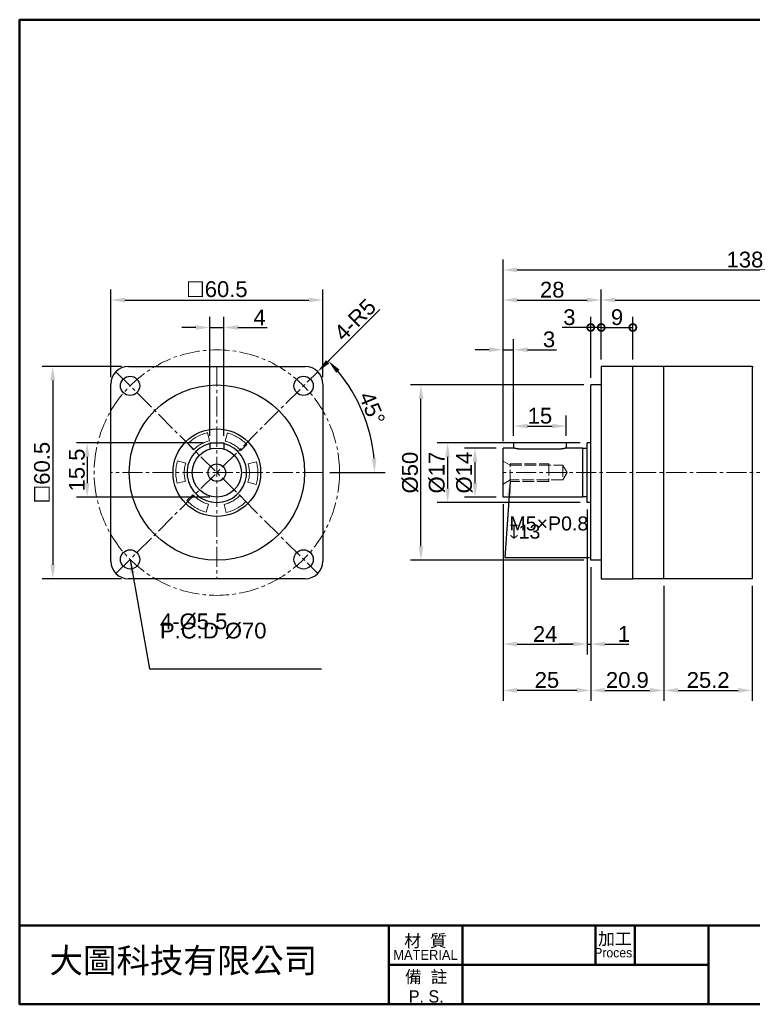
# Model space of a CAD drawing. Header units: millimetres. Extents: x 3192 to 3592, y 771 to 1052.
# Tile 1 of 5: x 3192 to 3401, y 771 to 1052. Entities that reach past the tile are written whole.
import ezdxf

# ---------------------------------------------------------------- set-up
doc = ezdxf.new("R2010")
doc.units = ezdxf.units.MM
doc.linetypes.add('CENTER2', pattern=[28.575, 19.05, -3.175, 3.175, -3.175])
doc.linetypes.add('DASHED', pattern=[0.2068, 0.1655, -0.0413])
for name, color, linetype, lineweight in [('中心線', 6, 'CENTER2', 5), ('剖面線', 2, 'DASHED', 5), ('圖框', 7, 'Continuous', 50), ('標註', 4, 'Continuous', 13), ('標註2', 3, 'Continuous', 13)]:
    doc.layers.add(name, color=color, linetype=linetype, lineweight=lineweight)
doc.layers.add('產品', color=7, linetype='Continuous')
doc.styles.get("Standard").update_dxf_attribs({"font": 'arial.ttf'})
doc.styles.add('預設-ISO', font='arial.ttf')
doc.dimstyles.new('yuetai', dxfattribs={"dimtxt": 4.5, "dimasz": 4, "dimexe": 3, "dimexo": 2, "dimtad": 1, "dimdsep": 46, "dimtxsty": 'Standard', "dimcen": 0, "dimadec": 0, "dimazin": 0, "dimtfac": 1, "dimtmove": 0, "dimatfit": 3, "dimfxl": 1, "dimarcsym": 0})

# ---------------------------------------------------------------- blocks, each defined once
blk = doc.blocks.new('標題欄框 下標註')
at = {"layer": '圖框'}
for p, q in [((2.28, 73.91), (2.28, 89.91)), ((77.28, 89.91), (77.28, 73.91)), ((92.28, 89.91), (92.28, 73.91)), ((119.28, 89.91), (119.28, 81.91)), ((127.28, 89.91), (127.28, 81.91)), ((142.28, 89.91), (142.28, 73.91)), ((77.28, 81.91), (142.28, 81.91))]:
    blk.add_line(p, q, dxfattribs=at)
for points in [[(2.28, 89.91), (287.28, 89.91), (287.28, 273.91), (2.28, 273.91)], [(287.28, 89.91), (2.28, 89.91), (2.28, 73.91), (287.28, 73.91)]]:
    blk.add_lwpolyline(points, close=True, dxfattribs=at)
at = {"layer": '圖框', "color": 7, "attachment_point": 5, "style": '預設-ISO'}
for s, insert, char_height, width, line_spacing_factor in [('\\f新細明體|b0|i0;\\H2.5000;材  質\\P\\f新細明體|b0|i0;\\H2.0000;MATERIAL', (84.75, 85.5), 3.5, 14.9029, 0.74878), ('{\\fPMingLiU|b0|i0|c136|p18;\\H0.71429x;加工\\P\\fPMingLiU|b0|i0|c0|p18;\\H0.76x;Proces.}', (123.25, 85.94), 3.5, 7.8869, 0.74878), ('\\f新細明體|b0|i0;\\H2.5000;備  註\\PP. S.', (84.9, 77.49), 2.5, 15.0412, 0.958537)]:
    blk.add_mtext(s, dxfattribs=dict(at, insert=insert, char_height=char_height, width=width, line_spacing_factor=line_spacing_factor))
blk = doc.blocks.new('*D8')
at = {"layer": 'Defpoints', "color": 0, "transparency": 16777216}
for p in [(3375.66, 892.38), (3400.86, 892.38), (3400.86, 860.54)]:
    blk.add_point(p, dxfattribs=at)
at = {"layer": '標註2', "color": 0, "lineweight": -2, "transparency": 16777216}
for p, q in [((3375.66, 890.38), (3375.66, 857.54)), ((3400.86, 890.38), (3400.86, 857.54)), ((3379.66, 860.54), (3396.86, 860.54))]:
    blk.add_line(p, q, dxfattribs=at)
at = {"layer": '標註2', "color": 0, "transparency": 16777216}
for points in [[(3379.66, 861.21), (3379.66, 859.88), (3375.66, 860.54)], [(3396.86, 861.21), (3396.86, 859.88), (3400.86, 860.54)]]:
    blk.add_solid(points, dxfattribs=at)
at = {"layer": '標註2', "color": 0, "transparency": 16777216, "insert": (3388.26, 863.47), "char_height": 4.5, "attachment_point": 5}
blk.add_mtext('25.2', dxfattribs=at)
blk = doc.blocks.new('*D13')
at = {"layer": 'Defpoints', "color": 0, "transparency": 16777216}
for p in [(3357.76, 971.85), (3357.76, 952.88), (3329.76, 929.63)]:
    blk.add_point(p, dxfattribs=at)
at = {"layer": '標註', "color": 0, "lineweight": -2, "transparency": 16777216}
for p, q in [((3329.76, 931.63), (3329.76, 974.85)), ((3357.76, 954.88), (3357.76, 974.85)), ((3333.76, 971.85), (3353.76, 971.85))]:
    blk.add_line(p, q, dxfattribs=at)
at = {"layer": '標註', "color": 0, "transparency": 16777216}
for points in [[(3333.76, 972.52), (3333.76, 971.19), (3329.76, 971.85)], [(3353.76, 972.52), (3353.76, 971.19), (3357.76, 971.85)]]:
    blk.add_solid(points, dxfattribs=at)
at = {"layer": '標註', "color": 0, "transparency": 16777216, "insert": (3343.76, 974.78), "char_height": 4.5, "attachment_point": 5}
blk.add_mtext('28', dxfattribs=at)
blk = doc.blocks.new('*D14')
at = {"layer": 'Defpoints', "color": 0, "transparency": 16777216}
for p in [(3467.76, 980.44), (3467.76, 952.88), (3329.76, 929.63)]:
    blk.add_point(p, dxfattribs=at)
at = {"layer": '標註', "color": 0, "lineweight": -2, "transparency": 16777216}
for p, q in [((3329.76, 931.63), (3329.76, 983.44)), ((3467.76, 954.88), (3467.76, 983.44)), ((3333.76, 980.44), (3463.76, 980.44))]:
    blk.add_line(p, q, dxfattribs=at)
at = {"layer": '標註', "color": 0, "transparency": 16777216}
for points in [[(3333.76, 981.11), (3333.76, 979.77), (3329.76, 980.44)], [(3463.76, 981.11), (3463.76, 979.77), (3467.76, 980.44)]]:
    blk.add_solid(points, dxfattribs=at)
at = {"layer": '標註', "color": 0, "transparency": 16777216, "insert": (3398.76, 983.36), "char_height": 4.5, "attachment_point": 5}
blk.add_mtext('138', dxfattribs=at)
blk = doc.blocks.new('*D15')
at = {"layer": 'Defpoints', "color": 0, "transparency": 16777216}
for p in [(3467.76, 971.85), (3357.76, 952.88), (3467.76, 952.88)]:
    blk.add_point(p, dxfattribs=at)
at = {"layer": '標註', "color": 0, "lineweight": -2, "transparency": 16777216}
for p, q in [((3357.76, 954.88), (3357.76, 974.85)), ((3467.76, 954.88), (3467.76, 974.85)), ((3361.76, 971.85), (3463.76, 971.85))]:
    blk.add_line(p, q, dxfattribs=at)
at = {"layer": '標註', "color": 0, "transparency": 16777216}
for points in [[(3361.76, 972.52), (3361.76, 971.19), (3357.76, 971.85)], [(3463.76, 972.52), (3463.76, 971.19), (3467.76, 971.85)]]:
    blk.add_solid(points, dxfattribs=at)
at = {"layer": '標註', "color": 0, "transparency": 16777216, "insert": (3412.76, 974.78), "char_height": 4.5, "attachment_point": 5}
blk.add_mtext('110', dxfattribs=at)
blk = doc.blocks.new('*D19')
at = {"layer": 'Defpoints', "color": 0, "transparency": 16777216}
for p in [(3332.76, 957.68), (3329.76, 929.63), (3332.76, 931.13)]:
    blk.add_point(p, dxfattribs=at)
at = {"layer": '標註', "color": 0, "lineweight": -2, "transparency": 16777216}
for p, q in [((3329.76, 931.63), (3329.76, 960.68)), ((3332.76, 933.13), (3332.76, 960.68)), ((3325.76, 957.68), (3321.76, 957.68)), ((3329.76, 957.68), (3332.76, 957.68)), ((3336.76, 957.68), (3344.96, 957.68))]:
    blk.add_line(p, q, dxfattribs=at)
at = {"layer": '標註', "color": 0, "transparency": 16777216}
for points in [[(3325.76, 958.35), (3325.76, 957.01), (3329.76, 957.68)], [(3336.76, 958.35), (3336.76, 957.01), (3332.76, 957.68)]]:
    blk.add_solid(points, dxfattribs=at)
at = {"layer": '標註', "color": 0, "transparency": 16777216, "insert": (3342.86, 960.6), "char_height": 4.5, "attachment_point": 5}
blk.add_mtext('3', dxfattribs=at)
blk = doc.blocks.new('_DotSmall')
at = {"color": 0, "linetype": 'ByBlock', "const_width": 0.5}
blk.add_lwpolyline([(-0.0625, 0, 1), (0.0625, 0, 1)], format="xyb", close=True, dxfattribs=at)
blk = doc.blocks.new('*D20')
at = {"layer": 'Defpoints', "color": 0, "transparency": 16777216}
for p in [(3354.76, 964.02), (3357.76, 952.88), (3354.76, 947.63)]:
    blk.add_point(p, dxfattribs=at)
at = {"layer": '標註', "color": 0, "lineweight": -2, "transparency": 16777216}
for p, q in [((3354.76, 949.63), (3354.76, 967.02)), ((3357.76, 954.88), (3357.76, 967.02)), ((3354.76, 964.02), (3346.56, 964.02)), ((3357.76, 964.02), (3354.76, 964.02))]:
    blk.add_line(p, q, dxfattribs=at)
at = {"layer": '標註', "color": 0, "lineweight": -2, "transparency": 16777216, "xscale": 4, "yscale": 4, "zscale": 4, "rotation": 180}
blk.add_blockref('_DotSmall', (3354.76, 964.02), dxfattribs=at)
at = {"layer": '標註', "color": 0, "lineweight": -2, "transparency": 16777216, "xscale": 4, "yscale": 4, "zscale": 4}
blk.add_blockref('_DotSmall', (3357.76, 964.02), dxfattribs=at)
at = {"layer": '標註', "color": 0, "transparency": 16777216, "insert": (3348.66, 966.94), "char_height": 4.5, "attachment_point": 5}
blk.add_mtext('3', dxfattribs=at)
blk = doc.blocks.new('*D21')
at = {"layer": 'Defpoints', "color": 0, "transparency": 16777216}
for p in [(3366.76, 964.02), (3357.76, 952.88), (3366.76, 952.88)]:
    blk.add_point(p, dxfattribs=at)
at = {"layer": '標註', "color": 0, "lineweight": -2, "transparency": 16777216}
for p, q in [((3357.76, 954.88), (3357.76, 967.02)), ((3366.76, 954.88), (3366.76, 967.02)), ((3357.76, 964.02), (3366.76, 964.02))]:
    blk.add_line(p, q, dxfattribs=at)
at = {"layer": '標註', "color": 0, "lineweight": -2, "transparency": 16777216, "xscale": 4, "yscale": 4, "zscale": 4, "rotation": 180}
blk.add_blockref('_DotSmall', (3357.76, 964.02), dxfattribs=at)
at = {"layer": '標註', "color": 0, "lineweight": -2, "transparency": 16777216, "xscale": 4, "yscale": 4, "zscale": 4}
blk.add_blockref('_DotSmall', (3366.76, 964.02), dxfattribs=at)
at = {"layer": '標註', "color": 0, "transparency": 16777216, "insert": (3362.26, 966.94), "char_height": 4.5, "attachment_point": 5}
blk.add_mtext('9', dxfattribs=at)
blk = doc.blocks.new('*D22')
at = {"layer": 'Defpoints', "color": 0, "transparency": 16777216}
for p in [(3353.76, 931.13), (3313.93, 914.13), (3353.76, 914.13)]:
    blk.add_point(p, dxfattribs=at)
at = {"layer": '標註', "color": 0, "lineweight": -2, "transparency": 16777216}
for p, q in [((3351.76, 931.13), (3310.93, 931.13)), ((3313.93, 927.13), (3313.93, 918.13)), ((3351.76, 914.13), (3310.93, 914.13))]:
    blk.add_line(p, q, dxfattribs=at)
at = {"layer": '標註', "color": 0, "transparency": 16777216}
for points in [[(3313.26, 927.13), (3314.59, 927.13), (3313.93, 931.13)], [(3313.26, 918.13), (3314.59, 918.13), (3313.93, 914.13)]]:
    blk.add_solid(points, dxfattribs=at)
at = {"layer": '標註', "color": 0, "transparency": 16777216, "insert": (3310.88, 922.63), "char_height": 4.5, "attachment_point": 5, "rotation": 90}
blk.add_mtext('Ø17', dxfattribs=at)
blk = doc.blocks.new('*D25')
at = {"layer": 'Defpoints', "color": 0, "transparency": 16777216}
for p in [(3321.74, 929.63), (3329.76, 929.63), (3329.76, 915.63)]:
    blk.add_point(p, dxfattribs=at)
at = {"layer": '標註', "color": 0, "lineweight": -2, "transparency": 16777216}
for p, q in [((3327.76, 929.63), (3318.74, 929.63)), ((3321.74, 919.63), (3321.74, 925.63)), ((3327.76, 915.63), (3318.74, 915.63))]:
    blk.add_line(p, q, dxfattribs=at)
at = {"layer": '標註', "color": 0, "transparency": 16777216}
for points in [[(3321.07, 925.63), (3322.41, 925.63), (3321.74, 929.63)], [(3321.07, 919.63), (3322.41, 919.63), (3321.74, 915.63)]]:
    blk.add_solid(points, dxfattribs=at)
at = {"layer": '標註', "color": 0, "transparency": 16777216, "insert": (3318.69, 922.63), "char_height": 4.5, "attachment_point": 5, "rotation": 90}
blk.add_mtext('Ø14', dxfattribs=at)
blk = doc.blocks.new('*D26')
at = {"layer": 'Defpoints', "color": 0, "transparency": 16777216}
for p in [(3306.31, 947.63), (3354.76, 947.63), (3354.76, 897.63)]:
    blk.add_point(p, dxfattribs=at)
at = {"layer": '標註', "color": 0, "lineweight": -2, "transparency": 16777216}
for p, q in [((3352.76, 947.63), (3303.31, 947.63)), ((3306.31, 901.63), (3306.31, 943.63)), ((3352.76, 897.63), (3303.31, 897.63))]:
    blk.add_line(p, q, dxfattribs=at)
at = {"layer": '標註', "color": 0, "transparency": 16777216}
for points in [[(3305.64, 943.63), (3306.98, 943.63), (3306.31, 947.63)], [(3305.64, 901.63), (3306.98, 901.63), (3306.31, 897.63)]]:
    blk.add_solid(points, dxfattribs=at)
at = {"layer": '標註', "color": 0, "transparency": 16777216, "insert": (3303.26, 922.63), "char_height": 4.5, "attachment_point": 5, "rotation": 90}
blk.add_mtext('Ø50', dxfattribs=at)
blk = doc.blocks.new('*D27')
at = {"layer": 'Defpoints', "color": 0, "transparency": 16777216}
for p in [(3354.76, 897.63), (3375.66, 892.38), (3375.66, 860.54)]:
    blk.add_point(p, dxfattribs=at)
at = {"layer": '標註2', "color": 0, "lineweight": -2, "transparency": 16777216}
for p, q in [((3354.76, 895.63), (3354.76, 857.54)), ((3375.66, 890.38), (3375.66, 857.54)), ((3358.76, 860.54), (3371.66, 860.54))]:
    blk.add_line(p, q, dxfattribs=at)
at = {"layer": '標註2', "color": 0, "transparency": 16777216}
for points in [[(3358.76, 861.21), (3358.76, 859.88), (3354.76, 860.54)], [(3371.66, 861.21), (3371.66, 859.88), (3375.66, 860.54)]]:
    blk.add_solid(points, dxfattribs=at)
at = {"layer": '標註2', "color": 0, "transparency": 16777216, "insert": (3365.21, 863.47), "char_height": 4.5, "attachment_point": 5}
blk.add_mtext('20.9', dxfattribs=at)
blk = doc.blocks.new('*D28')
at = {"layer": 'Defpoints', "color": 0, "transparency": 16777216}
for p in [(3329.76, 915.63), (3354.76, 897.63), (3329.76, 860.54)]:
    blk.add_point(p, dxfattribs=at)
at = {"layer": '標註2', "color": 0, "lineweight": -2, "transparency": 16777216}
for p, q in [((3329.76, 913.63), (3329.76, 857.54)), ((3354.76, 895.63), (3354.76, 857.54)), ((3350.76, 860.54), (3333.76, 860.54))]:
    blk.add_line(p, q, dxfattribs=at)
at = {"layer": '標註2', "color": 0, "transparency": 16777216}
for points in [[(3333.76, 861.21), (3333.76, 859.88), (3329.76, 860.54)], [(3350.76, 861.21), (3350.76, 859.88), (3354.76, 860.54)]]:
    blk.add_solid(points, dxfattribs=at)
at = {"layer": '標註2', "color": 0, "transparency": 16777216, "insert": (3342.26, 863.47), "char_height": 4.5, "attachment_point": 5}
blk.add_mtext('25', dxfattribs=at)
blk = doc.blocks.new('*D29')
at = {"layer": 'Defpoints', "color": 0, "transparency": 16777216}
for p in [(3329.76, 915.63), (3353.76, 914.13), (3353.76, 873.73)]:
    blk.add_point(p, dxfattribs=at)
at = {"layer": '標註', "color": 0, "lineweight": -2, "transparency": 16777216}
for p, q in [((3329.76, 913.63), (3329.76, 870.73)), ((3353.76, 912.13), (3353.76, 870.73)), ((3333.76, 873.73), (3349.76, 873.73))]:
    blk.add_line(p, q, dxfattribs=at)
at = {"layer": '標註', "color": 0, "transparency": 16777216}
for points in [[(3333.76, 874.4), (3333.76, 873.07), (3329.76, 873.73)], [(3349.76, 874.4), (3349.76, 873.07), (3353.76, 873.73)]]:
    blk.add_solid(points, dxfattribs=at)
at = {"layer": '標註', "color": 0, "transparency": 16777216, "insert": (3341.76, 876.62), "char_height": 4.5, "attachment_point": 5}
blk.add_mtext('24', dxfattribs=at)
blk = doc.blocks.new('*D30')
at = {"layer": 'Defpoints', "color": 0, "transparency": 16777216}
for p in [(3353.76, 914.13), (3354.76, 897.63), (3354.76, 873.73)]:
    blk.add_point(p, dxfattribs=at)
at = {"layer": '標註', "color": 0, "lineweight": -2, "transparency": 16777216}
for p, q in [((3353.76, 912.13), (3353.76, 870.73)), ((3354.76, 895.63), (3354.76, 870.73)), ((3349.76, 873.73), (3345.76, 873.73)), ((3353.76, 873.73), (3354.76, 873.73)), ((3358.76, 873.73), (3365.67, 873.73))]:
    blk.add_line(p, q, dxfattribs=at)
at = {"layer": '標註', "color": 0, "transparency": 16777216}
for points in [[(3349.76, 874.4), (3349.76, 873.07), (3353.76, 873.73)], [(3358.76, 874.4), (3358.76, 873.07), (3354.76, 873.73)]]:
    blk.add_solid(points, dxfattribs=at)
at = {"layer": '標註', "color": 0, "transparency": 16777216, "insert": (3364.21, 876.62), "char_height": 4.5, "attachment_point": 5}
blk.add_mtext('1', dxfattribs=at)
blk = doc.blocks.new('*D32')
at = {"layer": 'Defpoints', "color": 0, "transparency": 16777216}
for p in [(3276.86, 951.42), (3273.33, 947.88)]:
    blk.add_point(p, dxfattribs=at)
at = {"layer": '標註', "color": 0, "lineweight": -2, "transparency": 16777216}
blk.add_line((3294.61, 969.16), (3279.69, 954.25), dxfattribs=at)
at = {"layer": '標註', "color": 0, "transparency": 16777216}
blk.add_solid([(3279.22, 954.72), (3280.16, 953.78), (3276.86, 951.42)], dxfattribs=at)
at = {"layer": '標註', "color": 0, "transparency": 16777216, "insert": (3281.08, 963), "char_height": 4.5, "attachment_point": 1, "rotation": 45}
blk.add_mtext('4-R5', dxfattribs=at)
blk = doc.blocks.new('*D33')
at = {"layer": 'Defpoints', "color": 0, "transparency": 16777216}
for p in [(3276.86, 951.42), (3291.58, 934.29), (3217.83, 922.63), (3278.33, 922.63), (3219.29, 893.85)]:
    blk.add_point(p, dxfattribs=at)
at = {"layer": '標註', "color": 0, "lineweight": -2, "transparency": 16777216}
for p, q in [((3278.28, 952.83), (3282.04, 956.6)), ((3280.33, 922.63), (3296.11, 922.63))]:
    blk.add_line(p, q, dxfattribs=at)
blk.add_arc((3248.08, 922.63), 45.03, 5.0909, 39.9091, dxfattribs=at)
at = {"layer": '標註', "color": 0, "transparency": 16777216}
for points in [[(3282.13, 951.08), (3283.11, 951.98), (3279.92, 954.48)], [(3293.6, 926.66), (3292.27, 926.6), (3293.11, 922.63)]]:
    blk.add_solid(points, dxfattribs=at)
at = {"layer": '標註', "color": 0, "transparency": 16777216, "insert": (3292.37, 940.98), "char_height": 4.5, "attachment_point": 5, "rotation": 292.5}
blk.add_mtext('45°', dxfattribs=at)
blk = doc.blocks.new('*D34')
at = {"layer": 'Defpoints', "color": 0, "transparency": 16777216}
for p in [(3278.33, 971.85), (3217.83, 947.88), (3278.33, 947.88)]:
    blk.add_point(p, dxfattribs=at)
at = {"layer": '標註', "color": 0, "lineweight": -2, "transparency": 16777216}
for p, q in [((3217.83, 949.88), (3217.83, 974.85)), ((3278.33, 949.88), (3278.33, 974.85)), ((3221.83, 971.85), (3274.33, 971.85))]:
    blk.add_line(p, q, dxfattribs=at)
at = {"layer": '標註', "color": 0, "transparency": 16777216}
for points in [[(3221.83, 972.52), (3221.83, 971.19), (3217.83, 971.85)], [(3274.33, 972.52), (3274.33, 971.19), (3278.33, 971.85)]]:
    blk.add_solid(points, dxfattribs=at)
at = {"layer": '標註', "color": 0, "transparency": 16777216, "insert": (3248.08, 974.92), "char_height": 4.5, "attachment_point": 5}
blk.add_mtext('☐60.5', dxfattribs=at)
blk = doc.blocks.new('*D35')
at = {"layer": 'Defpoints', "color": 0, "transparency": 16777216}
for p in [(3222.83, 952.88), (3201.26, 892.38), (3222.83, 892.38)]:
    blk.add_point(p, dxfattribs=at)
at = {"layer": '標註', "color": 0, "lineweight": -2, "transparency": 16777216}
for p, q in [((3220.83, 952.88), (3198.26, 952.88)), ((3201.26, 948.88), (3201.26, 896.38)), ((3220.83, 892.38), (3198.26, 892.38))]:
    blk.add_line(p, q, dxfattribs=at)
at = {"layer": '標註', "color": 0, "transparency": 16777216}
for points in [[(3200.6, 948.88), (3201.93, 948.88), (3201.26, 952.88)], [(3200.6, 896.38), (3201.93, 896.38), (3201.26, 892.38)]]:
    blk.add_solid(points, dxfattribs=at)
at = {"layer": '標註', "color": 0, "transparency": 16777216, "insert": (3198.2, 922.63), "char_height": 4.5, "attachment_point": 5, "rotation": 90}
blk.add_mtext('☐60.5', dxfattribs=at)
blk = doc.blocks.new('*D36')
at = {"layer": 'Defpoints', "color": 0, "transparency": 16777216}
for p in [(3250.08, 964.02), (3246.08, 931.13), (3250.08, 931.13)]:
    blk.add_point(p, dxfattribs=at)
at = {"layer": '標註', "color": 0, "lineweight": -2, "transparency": 16777216}
for p, q in [((3246.08, 933.13), (3246.08, 967.02)), ((3250.08, 933.13), (3250.08, 967.02)), ((3242.08, 964.02), (3238.08, 964.02)), ((3246.08, 964.02), (3250.08, 964.02)), ((3254.08, 964.02), (3262.44, 964.02))]:
    blk.add_line(p, q, dxfattribs=at)
at = {"layer": '標註', "color": 0, "transparency": 16777216}
for points in [[(3242.08, 964.69), (3242.08, 963.35), (3246.08, 964.02)], [(3254.08, 964.69), (3254.08, 963.35), (3250.08, 964.02)]]:
    blk.add_solid(points, dxfattribs=at)
at = {"layer": '標註', "color": 0, "transparency": 16777216, "insert": (3260.26, 966.89), "char_height": 4.5, "attachment_point": 5}
blk.add_mtext('4', dxfattribs=at)
blk = doc.blocks.new('*D37')
at = {"layer": 'Defpoints', "color": 0, "transparency": 16777216}
for p in [(3246.08, 931.13), (3211.08, 915.63), (3248.08, 915.63)]:
    blk.add_point(p, dxfattribs=at)
at = {"layer": '標註', "color": 0, "lineweight": -2, "transparency": 16777216}
for p, q in [((3244.08, 931.13), (3208.08, 931.13)), ((3211.08, 927.13), (3211.08, 919.63)), ((3246.08, 915.63), (3208.08, 915.63))]:
    blk.add_line(p, q, dxfattribs=at)
at = {"layer": '標註', "color": 0, "transparency": 16777216}
for points in [[(3210.41, 927.13), (3211.74, 927.13), (3211.08, 931.13)], [(3210.41, 919.63), (3211.74, 919.63), (3211.08, 915.63)]]:
    blk.add_solid(points, dxfattribs=at)
at = {"layer": '標註', "color": 0, "transparency": 16777216, "insert": (3208.15, 923.38), "char_height": 4.5, "attachment_point": 5, "rotation": 90}
blk.add_mtext('15.5', dxfattribs=at)
blk = doc.blocks.new('*D38')
at = {"layer": 'Defpoints', "color": 0, "transparency": 16777216}
for p in [(3347.76, 935.9), (3332.76, 931.13), (3347.76, 931.13)]:
    blk.add_point(p, dxfattribs=at)
at = {"layer": '標註', "color": 0, "lineweight": -2, "transparency": 16777216}
for p, q in [((3332.76, 933.13), (3332.76, 938.9)), ((3347.76, 933.13), (3347.76, 938.9)), ((3336.76, 935.9), (3343.76, 935.9))]:
    blk.add_line(p, q, dxfattribs=at)
at = {"layer": '標註', "color": 0, "transparency": 16777216}
for points in [[(3336.76, 936.57), (3336.76, 935.24), (3332.76, 935.9)], [(3343.76, 936.57), (3343.76, 935.24), (3347.76, 935.9)]]:
    blk.add_solid(points, dxfattribs=at)
at = {"layer": '標註', "color": 0, "transparency": 16777216, "insert": (3340.26, 938.83), "char_height": 4.5, "attachment_point": 5}
blk.add_mtext('15', dxfattribs=at)

msp = doc.modelspace()

# ---------------------------------------------------------------- linework, layer by layer
at = {"layer": '中心線', "ltscale": 0.3}
for p, q in [((3248.077, 952.884), (3248.077, 892.384)), ((3219.292, 893.848), (3276.863, 951.419)), ((3219.292, 951.419), (3276.863, 893.848)), ((3278.327, 922.634), (3217.827, 922.634)), ((3467.76, 922.634), (3329.76, 922.634))]:
    msp.add_line(p, q, dxfattribs=at)
msp.add_circle((3248.077, 922.634), 35, dxfattribs=at)
at = {"layer": '剖面線', "ltscale": 20}
for p, q in [((3329.76, 925.884), (3331.751, 924.734)), ((3329.76, 919.384), (3329.76, 925.884)), ((3331.751, 920.134), (3331.751, 925.134)), ((3331.751, 925.134), (3342.76, 925.134)), ((3331.751, 924.734), (3346.76, 924.734)), ((3342.76, 925.134), (3342.76, 920.134)), ((3346.76, 924.701), (3348.001, 922.634)), ((3346.76, 924.701), (3346.76, 920.567)), ((3348.001, 922.634), (3346.76, 920.567)), ((3331.751, 920.534), (3329.76, 919.384)), ((3346.76, 920.534), (3331.751, 920.534)), ((3342.76, 920.134), (3331.751, 920.134))]:
    msp.add_line(p, q, dxfattribs=at)
at = {"layer": '產品'}
for p, q in [((3222.827, 952.884), (3273.327, 952.884)), ((3366.76, 952.884), (3357.76, 952.884)), ((3357.76, 952.884), (3357.76, 892.384)), ((3366.76, 892.384), (3366.76, 952.884)), ((3375.66, 952.884), (3366.76, 952.884)), ((3375.66, 892.384), (3375.66, 952.884)), ((3400.86, 952.884), (3375.66, 952.884)), ((3400.86, 952.884), (3401.06, 952.884)), ((3400.86, 952.884), (3400.86, 892.384)), ((3217.827, 897.384), (3217.827, 947.884)), ((3278.327, 947.884), (3278.327, 897.384)), ((3354.76, 897.634), (3354.76, 947.634)), ((3357.76, 947.634), (3354.76, 947.634)), ((3246.077, 931.134), (3250.077, 931.134)), ((3246.077, 931.134), (3246.077, 929.342)), ((3250.077, 931.134), (3250.077, 929.342)), ((3329.76, 915.634), (3329.76, 929.634)), ((3332.76, 929.634), (3329.76, 929.634)), ((3347.759, 931.134), (3332.76, 931.134)), ((3332.76, 931.134), (3332.76, 929.634)), ((3347.759, 931.134), (3347.759, 929.634)), ((3352.433, 929.634), (3347.76, 929.634)), ((3352.433, 929.634), (3352.433, 915.634)), ((3353.76, 929.534), (3352.433, 929.534)), ((3353.76, 914.134), (3353.76, 931.134)), ((3354.76, 931.134), (3353.76, 931.134)), ((3345.76, 929.342), (3334.76, 929.342)), ((3352.433, 915.634), (3329.76, 915.634)), ((3353.76, 915.734), (3352.433, 915.734)), ((3354.76, 914.134), (3353.76, 914.134)), ((3357.76, 897.634), (3354.76, 897.634)), ((3273.327, 892.384), (3222.827, 892.384)), ((3357.76, 892.384), (3366.76, 892.384)), ((3375.66, 892.384), (3366.76, 892.384)), ((3400.86, 892.384), (3375.66, 892.384))]:
    msp.add_line(p, q, dxfattribs=at)
at = {"layer": '產品', "lineweight": 5}
for p, q in [((3245.424, 934.029), (3246.009, 931.698)), ((3250.435, 931.636), (3251.092, 933.939)), ((3241.464, 929.173), (3239.794, 930.897)), ((3256.619, 930.63), (3254.895, 928.959)), ((3236.882, 926.033), (3239.19, 925.375)), ((3257.047, 925.091), (3259.375, 925.676)), ((3239.108, 920.176), (3236.78, 919.592)), ((3259.273, 919.235), (3256.964, 919.893)), ((3239.536, 914.638), (3241.26, 916.308)), ((3254.69, 916.095), (3256.36, 914.371)), ((3245.721, 913.637), (3245.063, 911.329)), ((3250.731, 911.239), (3250.147, 913.567))]:
    msp.add_line(p, q, dxfattribs=at)
at = {"layer": '產品', "flags": 128}
for points in [[(3334.76, 929.342), (3334.632, 929.343), (3334.503, 929.347), (3334.373, 929.353), (3334.244, 929.362), (3334.117, 929.373), (3333.992, 929.386), (3333.871, 929.401), (3333.754, 929.417), (3333.643, 929.434), (3333.537, 929.453), (3333.438, 929.471), (3333.345, 929.489), (3333.259, 929.508), (3333.177, 929.526), (3333.101, 929.544), (3333.031, 929.561), (3332.968, 929.577), (3332.913, 929.592), (3332.866, 929.604), (3332.827, 929.615), (3332.798, 929.623), (3332.776, 929.629), (3332.764, 929.633), (3332.76, 929.634)], [(3347.76, 929.634), (3347.755, 929.633), (3347.743, 929.629), (3347.721, 929.623), (3347.692, 929.615), (3347.653, 929.604), (3347.606, 929.592), (3347.551, 929.577), (3347.488, 929.561), (3347.418, 929.544), (3347.342, 929.526), (3347.26, 929.508), (3347.174, 929.489), (3347.081, 929.471), (3346.982, 929.453), (3346.876, 929.434), (3346.765, 929.417), (3346.648, 929.401), (3346.527, 929.386), (3346.402, 929.373), (3346.275, 929.362), (3346.146, 929.353), (3346.016, 929.347), (3345.887, 929.343), (3345.76, 929.342)]]:
    msp.add_lwpolyline(points, dxfattribs=at)
at = {"layer": '產品'}
for centre, radius in [((3223.329, 947.383), 2.75), ((3272.826, 947.383), 2.75), ((3248.077, 922.634), 25), ((3248.077, 922.634), 12.5), ((3248.077, 922.634), 7), ((3248.077, 922.634), 2.5), ((3223.329, 897.885), 2.75), ((3272.826, 897.885), 2.75)]:
    msp.add_circle(centre, radius, dxfattribs=at)
for centre, radius, start, end in [((3222.827, 947.884), 5, 90, 180), ((3273.327, 947.884), 5, 0, 90), ((3248.077, 922.634), 8.5, 103.60827, 76.39173), ((3222.827, 897.384), 5, 180, 270), ((3273.327, 897.384), 5, 270, 0)]:
    msp.add_arc(centre, radius, start, end, dxfattribs=at)
at = {"layer": '產品', "lineweight": 5}
for points, knots in [([(3239.794, 930.897), (3240.194, 931.267), (3240.992, 932.007), (3242.373, 932.886), (3243.848, 933.596), (3244.898, 933.885), (3245.424, 934.029)], [0, 0, 0, 0, 0.2499579, 0.4999992, 0.749958, 1, 1, 1, 1]), ([(3251.092, 933.939), (3251.612, 933.778), (3252.652, 933.456), (3254.104, 932.7), (3255.457, 931.777), (3256.231, 931.012), (3256.619, 930.63)], [0, 0, 0, 0, 0.2499579, 0.4999992, 0.7499579, 1, 1, 1, 1]), ([(3246.009, 931.698), (3245.494, 931.576), (3244.6, 931.291), (3243.543, 930.784), (3242.428, 930.073), (3241.786, 929.473), (3241.464, 929.173)], [0.08464001, 0.08464001, 0.08464001, 0.08464001, 0.24994788, 0.49999894, 0.74994794, 1, 1, 1, 1]), ([(3254.895, 928.959), (3254.583, 929.269), (3253.96, 929.889), (3252.868, 930.636), (3251.74, 931.222), (3250.894, 931.507), (3250.435, 931.636)], [0, 0, 0, 0, 0.24994789, 0.4999989, 0.749948, 0.9715878, 0.9715878, 0.9715878, 0.9715878]), ([(3236.78, 919.592), (3236.659, 920.123), (3236.417, 921.185), (3236.346, 922.82), (3236.469, 924.453), (3236.744, 925.506), (3236.882, 926.033)], [0, 0, 0, 0, 0.2499579, 0.4999991, 0.7499579, 1, 1, 1, 1]), ([(3239.19, 925.375), (3239.078, 924.95), (3238.852, 924.1), (3238.752, 922.782), (3238.81, 921.461), (3239.009, 920.605), (3239.108, 920.176)], [0, 0, 0, 0, 0.2499479, 0.4999989, 0.7499479, 1, 1, 1, 1]), ([(3256.964, 919.893), (3257.077, 920.317), (3257.302, 921.167), (3257.403, 922.485), (3257.344, 923.806), (3257.146, 924.663), (3257.047, 925.091)], [0, 0, 0, 0, 0.2499479, 0.4999989, 0.7499479, 1, 1, 1, 1]), ([(3259.375, 925.676), (3259.496, 925.145), (3259.737, 924.083), (3259.808, 922.448), (3259.685, 920.815), (3259.41, 919.761), (3259.273, 919.235)], [0, 0, 0, 0, 0.2499579, 0.4999991, 0.7499579, 1, 1, 1, 1]), ([(3241.26, 916.308), (3241.571, 915.998), (3242.195, 915.378), (3243.286, 914.632), (3244.459, 914.022), (3245.3, 913.766), (3245.721, 913.637)], [0, 0, 0, 0, 0.2499479, 0.4999989, 0.749948, 1, 1, 1, 1]), ([(3250.147, 913.567), (3250.571, 913.682), (3251.42, 913.912), (3252.611, 914.484), (3253.726, 915.195), (3254.369, 915.795), (3254.69, 916.095)], [0, 0, 0, 0, 0.2499479, 0.4999989, 0.7499479, 1, 1, 1, 1]), ([(3245.063, 911.329), (3244.543, 911.49), (3243.502, 911.811), (3242.051, 912.568), (3240.698, 913.49), (3239.923, 914.255), (3239.536, 914.638)], [0, 0, 0, 0, 0.2499579, 0.4999992, 0.7499579, 1, 1, 1, 1]), ([(3256.36, 914.371), (3255.961, 914.001), (3255.162, 913.261), (3253.781, 912.382), (3252.306, 911.672), (3251.256, 911.383), (3250.731, 911.239)], [0, 0, 0, 0, 0.2499579, 0.4999992, 0.749958, 1, 1, 1, 1])]:
    msp.add_open_spline(points, degree=3, knots=knots, dxfattribs=at)

# ---------------------------------------------------------------- block references
at = {"layer": '圖框', "xscale": 1.403916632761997, "yscale": 1.403916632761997, "zscale": 1.403916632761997}
msp.add_blockref('標題欄框 下標註', (3188.62, 667.248), dxfattribs=at)

# ---------------------------------------------------------------- texts
at = {"layer": '標註', "attachment_point": 1, "line_spacing_factor": 0.351155}
for s, insert, char_height, width in [('\\pxsa1;M5×P0.8\\P{\\fAIGDT|b0|i0|c2|p2;x}13', (3331.544, 910.144), 4, 25.0524), ('\\pxsa0.25;4-Ø5.5\\PP.C.D Ø70', (3231.854, 882.469), 4.5, 47.34105)]:
    msp.add_mtext(s, dxfattribs=dict(at, insert=insert, char_height=char_height, width=width))
at = {"layer": '產品', "insert": (3200.329, 786.992), "char_height": 7, "attachment_point": 1}
msp.add_mtext_dynamic_manual_height_columns('{\\fPMingLiU|b0|i0|c136|p18;大圖科技有限公司}', width=84.51032, gutter_width=21.425, heights=[12.04], dxfattribs=at)

# ---------------------------------------------------------------- dimensions: what is measured, and where the dimension line sits
at = {"layer": '標註'}
for base, p1, p2, picture, middle in [((3467.76, 980.441), (3329.76, 929.634), (3467.76, 952.884), '*D14', (3398.76, 983.365)), ((3357.76, 971.853), (3329.76, 929.634), (3357.76, 952.884), '*D13', (3343.76, 974.775)), ((3467.76, 971.853), (3357.76, 952.884), (3467.76, 952.884), '*D15', (3412.76, 974.775)), ((3250.077, 964.02), (3246.077, 931.134), (3250.077, 931.134), '*D36', (3260.258, 966.895)), ((3332.76, 957.679), (3329.76, 929.634), (3332.76, 931.134), '*D19', (3342.858, 960.603)), ((3347.759, 935.904), (3332.76, 931.134), (3347.759, 931.134), '*D38', (3340.26, 938.826)), ((3353.76, 873.734), (3329.76, 915.634), (3353.76, 914.134), '*D29', (3341.76, 876.618)), ((3354.76, 873.734), (3353.76, 914.134), (3354.76, 897.634), '*D30', (3364.213, 876.618))]:
    dim = msp.add_linear_dim(base=base, p1=p1, p2=p2, dimstyle='yuetai', dxfattribs=at)
    dim.commit()
    dim.dimension.update_dxf_attribs({"geometry": picture, "text_midpoint": middle})
dim = msp.add_linear_dim(base=(3278.327, 971.853), p1=(3217.827, 947.884), p2=(3278.327, 947.884), text='☐<>', dimstyle='yuetai', dxfattribs=at)
dim.commit()
dim.dimension.update_dxf_attribs({"geometry": '*D34', "text_midpoint": (3248.077, 974.919)})
dim = msp.add_radius_dim(center=(3273.327, 947.884), mpoint=(3276.863, 951.419), text='4-<>', dimstyle='yuetai', dxfattribs=at)
dim.commit()
dim.dimension.update_dxf_attribs({"geometry": '*D32', "text_midpoint": (3289.463, 964.02), "dimtype": 164})
for base, p2, picture, middle in [((3354.76, 964.02), (3354.76, 947.634), '*D20', (3348.661, 966.944)), ((3366.76, 964.02), (3366.76, 952.884), '*D21', (3362.26, 966.942))]:
    dim = msp.add_linear_dim(base=base, p1=(3357.76, 952.884), p2=p2, dimstyle='yuetai', override={"dimblk1": 'DotSmall', "dimblk2": 'DotSmall', "dimsah": 1}, dxfattribs=at)
    dim.commit()
    dim.dimension.update_dxf_attribs({"geometry": picture, "text_midpoint": middle})
dim = msp.add_angular_dim_2l(base=(3291.576, 934.289), line1=((3278.327, 922.634), (3217.827, 922.634)), line2=((3219.292, 893.848), (3276.863, 951.419)), dimstyle='yuetai', override={"dimscale": 0}, dxfattribs=at)
dim.commit()
dim.dimension.update_dxf_attribs({"geometry": '*D33', "text_midpoint": (3292.374, 940.982)})
for base, p1, p2, text, picture, middle in [((3201.263, 892.384), (3222.827, 952.884), (3222.827, 892.384), '☐<>', '*D35', (3198.196, 922.634)), ((3306.31, 947.634), (3354.76, 897.634), (3354.76, 947.634), 'Ø<>', '*D26', (3303.262, 922.634)), ((3313.925, 914.134), (3353.76, 931.134), (3353.76, 914.134), 'Ø<>', '*D22', (3310.877, 922.634)), ((3321.74, 929.634), (3329.76, 915.634), (3329.76, 929.634), 'Ø<>', '*D25', (3318.691, 922.634))]:
    dim = msp.add_linear_dim(base=base, p1=p1, p2=p2, angle=90, text=text, dimstyle='yuetai', dxfattribs=at)
    dim.commit()
    dim.dimension.update_dxf_attribs({"geometry": picture, "text_midpoint": middle})
dim = msp.add_linear_dim(base=(3211.077, 915.634), p1=(3246.077, 931.134), p2=(3248.077, 915.634), angle=90, dimstyle='yuetai', dxfattribs=at)
dim.commit()
dim.dimension.update_dxf_attribs({"geometry": '*D37', "text_midpoint": (3208.155, 923.384)})
at = {"layer": '標註2'}
for base, p1, p2, picture, middle in [((3329.76, 860.543), (3354.76, 897.634), (3329.76, 915.634), '*D28', (3342.26, 863.466)), ((3375.66, 860.543), (3354.76, 897.634), (3375.66, 892.384), '*D27', (3365.21, 863.466)), ((3400.86, 860.543), (3375.66, 892.384), (3400.86, 892.384), '*D8', (3388.26, 863.466))]:
    dim = msp.add_linear_dim(base=base, p1=p1, p2=p2, dimstyle='yuetai', dxfattribs=at)
    dim.commit()
    dim.dimension.update_dxf_attribs({"geometry": picture, "text_midpoint": middle})

# ---------------------------------------------------------------- leaders
at = {"layer": '標註', "annotation_type": 0, "has_hookline": 1, "hookline_direction": 0}
for points in [[(3331.751, 920.134), (3330.247, 898.382), (3352.747, 898.382)], [(3223.329, 897.885), (3228.854, 866.693), (3276.27, 866.693)]]:
    msp.add_leader(points, dimstyle='yuetai', dxfattribs=at)

doc.saveas('drawing.dxf')
